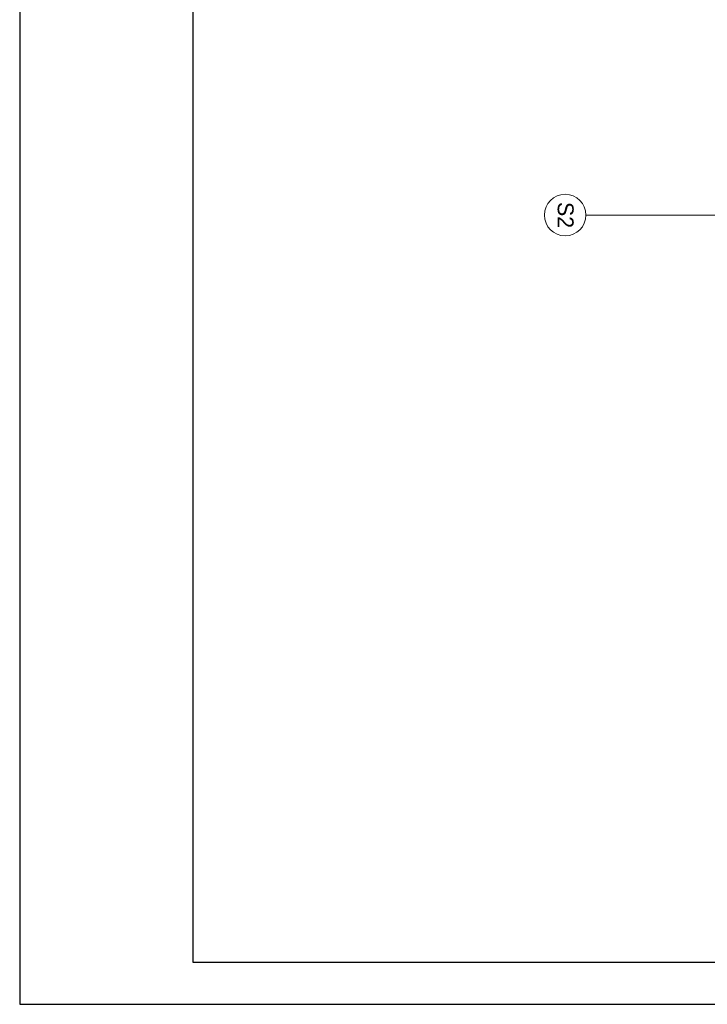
# Model space of a CAD drawing. Extents: x -440864 to -355682, y 13652 to 155872.
# Tile 43 of 179: x -440737 to -430814, y 46993 to 61202. Entities that reach past the tile are written whole.
import ezdxf

# ---------------------------------------------------------------- set-up
doc = ezdxf.new("R2010")
doc.units = 0
doc.header["$MEASUREMENT"] = 0
for name, color, linetype in [('#podkład', 252, 'Continuous'), ('_TABELA', 7, 'Continuous'), ('Arch opisy', 252, 'Continuous')]:
    doc.layers.add(name, color=color, linetype=linetype)
doc.layers.add('Arch opisy_Nr_Pióra__1', color=252, linetype='Continuous', lineweight=25)
doc.layers.add('Arch opisy_Nr_Pióra__21', color=252, linetype='Continuous', lineweight=9)
doc.styles.add('GENERATED_STYLE_5', font='txt')

# ---------------------------------------------------------------- blocks, each defined once
blk = doc.blocks.new('Linia_152', base_point=(-430485, 59532))
at = {"layer": 'Arch opisy_Nr_Pióra__21', "linetype": 'Continuous'}
blk.add_line((-430485, 59532), (-432565, 59532), dxfattribs=at)
blk.add_circle((-432865, 59532), 300, dxfattribs=at)
blk = doc.blocks.new('piętro')
at = {"layer": 'Arch opisy', "color": 252, "linetype": 'Continuous'}
blk.add_blockref('Linia_152', (-430485, 51883), dxfattribs=at)
at = {"layer": 'Arch opisy_Nr_Pióra__1', "color": 252, "linetype": 'Continuous', "insert": (-432743, 51883), "char_height": 230, "attachment_point": 2, "rotation": 270, "style": 'GENERATED_STYLE_5'}
blk.add_mtext('{S2}', dxfattribs=at)

msp = doc.modelspace()

# ---------------------------------------------------------------- block references
at = {"layer": '#podkład', "color": 3, "lineweight": 50}
msp.add_blockref('piętro', (0, 6500), dxfattribs=at)

# ---------------------------------------------------------------- next in the draw order: linework, layer by layer
at = {"layer": '_TABELA', "color": 7}
msp.add_lwpolyline([(-440736.9, 76693.2), (-398736.9, 76693.2), (-440736.9, 76693.2), (-440736.9, 46993.2), (-398736.9, 46993.2), (-398736.9, 76693.2)], dxfattribs=at)
msp.add_lwpolyline([(-399336.9, 76083.2), (-438236.9, 76083.2), (-438236.9, 47603.2), (-399336.9, 47603.2)], close=True, dxfattribs=at)

doc.saveas('drawing.dxf')
